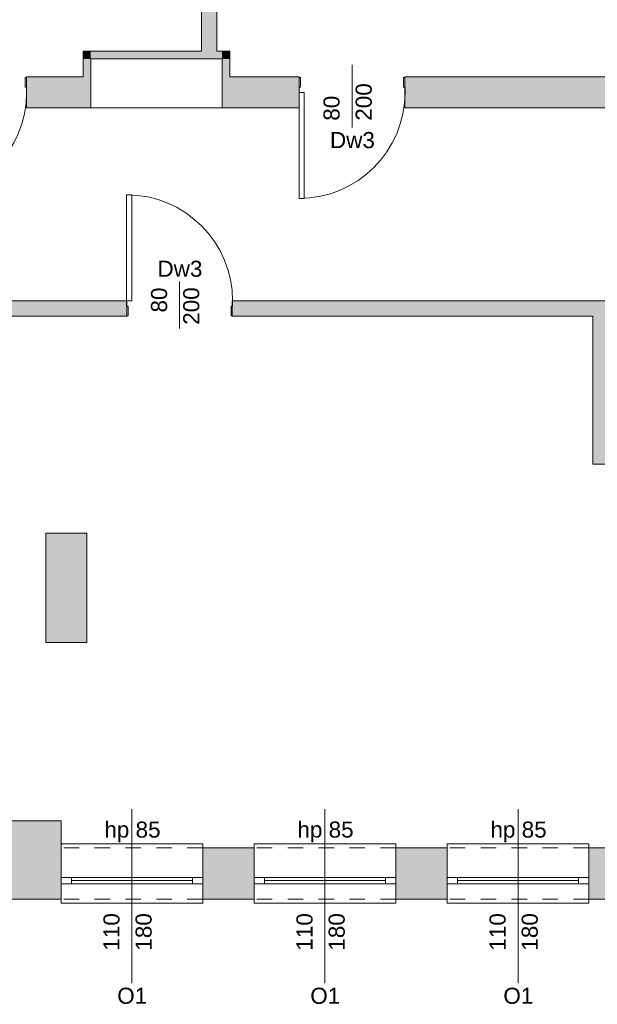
# Model space of a CAD drawing. Header units: millimetres. Extents: x 922208 to 1069538, y -182208 to -99877.
# Tile 215 of 256: x 963394 to 967882, y -140619 to -132967. Entities that reach past the tile are written whole.
import ezdxf

# ---------------------------------------------------------------- set-up
doc = ezdxf.new("R2010")
doc.units = ezdxf.units.MM
doc.header["$MEASUREMENT"] = 0
doc.linetypes.add('HIDDEN', pattern=[20, 10, -10])
doc.linetypes.add('Przerywana', pattern=[240, 120, -120])
for name, color, linetype, lineweight in [('IS_POWRÓT', 5, 'HIDDEN', 30), ('Nowe_220-A Ściany_Nr_pióra__19', 255, 'Continuous', 0), ('Nowe_220-A Ściany_Nr_pióra__23', 7, 'Continuous', 15), ('Nowe_220-A Ściany_Nr_pióra__27', 7, 'Continuous', 25), ('Nowe_220-A Ściany_Nr_pióra__3', 7, 'Continuous', 13), ('Nowe_220-A Ściany_Nr_pióra__7', 7, 'Continuous', 13), ('Nowe_450-K Stropy_Nr_pióra__21', 7, 'Continuous', 25)]:
    doc.layers.add(name, color=color, linetype=linetype, lineweight=lineweight)
doc.layers.add('Nowe_220-A Ściany_Nr_pióra__45', color=7, linetype='Continuous', lineweight=15, true_color=0x40a5ff)
doc.styles.add('STYL_AUTOMATYCZNY_1', font='arial.ttf')

# ---------------------------------------------------------------- blocks, each defined once
blk = doc.blocks.new('parter01')
at = {"layer": 'Nowe_220-A Ściany_Nr_pióra__19', "linetype": 'Continuous', "lineweight": 0}
for points in [[(964806.55073, -101276.91454), (964806.55073, -106660.02068), (964926.55073, -106660.02068), (964926.55073, -101276.91454)], [(963946.55073, -106660.02068), (963886.55073, -106660.02068), (963946.55073, -106720.02068)], [(963946.55073, -106720.02068), (963886.55073, -106660.02068), (963886.55073, -106720.02068)], [(963946.55073, -106720.02068), (964966.55073, -106720.02068), (964966.55073, -106660.02068), (963946.55073, -106660.02068)], [(964966.55073, -106720.02068), (965026.55073, -106720.02068), (965026.55073, -106660.02068)], [(964966.55073, -106720.02068), (965026.55073, -106660.02068), (964966.55073, -106660.02068)], [(963946.55073, -106860.02068), (963946.55073, -106720.02068), (963886.55073, -106720.02068), (963886.55073, -106860.02068)], [(964966.55073, -106720.02068), (964966.55073, -106860.02068), (965026.55073, -106860.02068), (965026.55073, -106720.02068)], [(963446.55069, -107100.02068), (963886.55073, -107100.02068), (963886.55073, -106860.0207), (963446.55069, -106860.0207)], [(963946.55073, -106860.02068), (963886.55073, -106860.02068), (963946.55073, -107100.02068)], [(963886.55073, -106860.02068), (963886.55073, -107100.02068), (963946.55073, -107100.02068)], [(965026.55073, -106860.02068), (964966.55073, -106860.02068), (964966.55073, -107100.02068)], [(965026.55073, -106860.02068), (964966.55073, -107100.02068), (965026.55073, -107100.02068)], [(965026.55073, -107100.02068), (965566.55072, -107100.02068), (965566.55072, -106860.02072), (965026.55073, -106860.02072)], [(966386.55077, -107100.02068), (971356.55078, -107100.02068), (971356.55078, -106860.02074), (966386.55077, -106860.02074)], [(959316.32072, -108600.02075), (959316.30494, -108720.02068), (964226.55068, -108720.02068), (964226.55068, -108600.02075)], [(970706.55073, -108600.02075), (965046.55068, -108600.02075), (965046.55068, -108720.02068), (970706.55073, -108720.02068)], [(967846.55073, -108720.02068), (967846.55073, -109870.02068), (968196.55073, -109870.02068), (968196.55073, -108720.02068)], [(963916.55073, -111256.06668), (963916.55073, -110406.06668), (963596.55073, -110406.06668), (963596.55073, -111256.06668)], [(963716.55073, -112850.02068), (963716.55073, -112640.02068), (963316.55073, -112640.02068), (963316.55073, -112850.02068)], [(963316.55072, -113250.02068), (963716.5508, -113250.02068), (963716.5508, -112850.0206), (963316.55072, -112850.0206)], [(964816.55072, -113250.02068), (965216.55063, -113250.02068), (965216.55063, -112850.02078), (964816.55072, -112850.02056)], [(966316.5508, -113250.02068), (966716.55083, -113250.02068), (966716.55083, -112850.02065), (966316.5508, -112850.02085)], [(967816.55071, -113250.02068), (968157.40113, -113250.02068), (968157.40113, -112850.0207), (967816.55071, -112850.0207)]]:
    blk.add_hatch(color=255, dxfattribs=at).paths.add_polyline_path(points)
at = {"layer": 'Nowe_220-A Ściany_Nr_pióra__23', "color": 7, "linetype": 'Continuous', "lineweight": 0}
for p, q in [((963436.55073, -106865.02068), (963436.55073, -106940.02068)), ((963446.55073, -106865.02068), (963436.55073, -106865.02068)), ((963446.55073, -106980.02068), (963446.55073, -106865.02068)), ((965566.55073, -106865.02068), (965566.55073, -106980.02068)), ((965576.55073, -106865.02068), (965566.55073, -106865.02068)), ((965576.55073, -106940.02068), (965576.55073, -106865.02068)), ((966376.55073, -106865.02068), (966376.55073, -106940.02068)), ((966386.55073, -106865.02068), (966376.55073, -106865.02068)), ((966386.55073, -106980.02068), (966386.55073, -106865.02068)), ((963436.55073, -106940.02068), (963448.55073, -106940.02068)), ((963448.55073, -106940.02068), (963448.55073, -106980.02068)), ((965564.55073, -106980.02068), (965564.55073, -106940.02068)), ((965564.55073, -106940.02068), (965576.55073, -106940.02068)), ((966376.55073, -106940.02068), (966388.55073, -106940.02068)), ((966388.55073, -106940.02068), (966388.55073, -106980.02068)), ((963448.55073, -106980.02068), (963446.55073, -106980.02068)), ((965566.55073, -106980.02068), (965564.55073, -106980.02068)), ((966388.55073, -106980.02068), (966386.55073, -106980.02068)), ((964226.55073, -108600.02068), (964224.55073, -108600.02068)), ((964224.55073, -108600.02068), (964224.55073, -108640.02068)), ((964224.55073, -108640.02068), (964236.55073, -108640.02068)), ((964226.55073, -108715.02068), (964226.55073, -108600.02068)), ((964236.55073, -108640.02068), (964236.55073, -108715.02068)), ((965036.55073, -108715.02068), (965036.55073, -108640.02068)), ((965036.55073, -108640.02068), (965048.55073, -108640.02068)), ((965048.55073, -108600.02068), (965046.55073, -108600.02068)), ((965046.55073, -108600.02068), (965046.55073, -108715.02068)), ((965048.55073, -108640.02068), (965048.55073, -108600.02068)), ((964236.55073, -108715.02068), (964226.55073, -108715.02068)), ((965046.55073, -108715.02068), (965036.55073, -108715.02068)), ((963796.55073, -113080.02068), (963716.55073, -113080.02068)), ((963796.55073, -113130.02068), (963796.55073, -113080.02068)), ((964816.55073, -113080.02068), (964736.55073, -113080.02068)), ((964736.55073, -113080.02068), (964736.55073, -113130.02068)), ((965296.55073, -113080.02068), (965216.55073, -113080.02068)), ((965296.55073, -113130.02068), (965296.55073, -113080.02068)), ((966316.55073, -113080.02068), (966236.55073, -113080.02068)), ((966236.55073, -113080.02068), (966236.55073, -113130.02068)), ((966796.55073, -113080.02068), (966716.55073, -113080.02068)), ((966796.55073, -113130.02068), (966796.55073, -113080.02068)), ((967816.55073, -113080.02068), (967736.55073, -113080.02068)), ((967736.55073, -113080.02068), (967736.55073, -113130.02068)), ((963716.55073, -113130.02068), (963796.55073, -113130.02068)), ((964736.55073, -113130.02068), (964816.55073, -113130.02068)), ((965216.55073, -113130.02068), (965296.55073, -113130.02068)), ((966236.55073, -113130.02068), (966316.55073, -113130.02068)), ((966716.55073, -113130.02068), (966796.55073, -113130.02068)), ((967736.55073, -113130.02068), (967816.55073, -113130.02068))]:
    blk.add_line(p, q, dxfattribs=at)
at = {"layer": 'Nowe_220-A Ściany_Nr_pióra__27', "color": 7, "linetype": 'Continuous', "lineweight": 0}
for p, q in [((963446.55073, -106865.02068), (963446.55073, -106860.02068)), ((963446.55073, -106865.02068), (963446.55073, -106860.02068)), ((963446.55073, -106980.02068), (963446.55073, -106865.02068)), ((963446.55073, -106980.02068), (963446.55073, -106865.02068)), ((963446.55073, -106980.02068), (963446.55073, -106865.02068)), ((965566.55073, -106865.02068), (965566.55073, -106860.02068)), ((965566.55073, -106865.02068), (965566.55073, -106860.02068)), ((965566.55073, -106980.02068), (965566.55073, -106865.02068)), ((965566.55073, -106980.02068), (965566.55073, -106865.02068)), ((965566.55073, -106980.02068), (965566.55073, -106865.02068)), ((966386.55073, -106865.02068), (966386.55073, -106860.02068)), ((966386.55073, -106865.02068), (966386.55073, -106860.02068)), ((966386.55073, -106980.02068), (966386.55073, -106865.02068)), ((966386.55073, -106980.02068), (966386.55073, -106865.02068)), ((966386.55073, -106980.02068), (966386.55073, -106865.02068)), ((963446.55073, -107100.02068), (963446.55073, -106980.02068)), ((963446.55073, -107100.02068), (963446.55073, -106980.02068)), ((965566.55073, -107100.02068), (965566.55073, -106980.02068)), ((965566.55073, -107100.02068), (965566.55073, -106980.02068)), ((966386.55073, -107100.02068), (966386.55073, -106980.02068)), ((966386.55073, -107100.02068), (966386.55073, -106980.02068)), ((964226.55073, -108600.02068), (964226.55073, -108715.02068)), ((964226.55073, -108600.02068), (964226.55073, -108715.02068)), ((964226.55073, -108600.02068), (964226.55073, -108715.02068)), ((965046.55073, -108600.02068), (965046.55073, -108715.02068)), ((965046.55073, -108600.02068), (965046.55073, -108715.02068)), ((965046.55073, -108600.02068), (965046.55073, -108715.02068)), ((964226.55073, -108715.02068), (964226.55073, -108720.02068)), ((964226.55073, -108715.02068), (964226.55073, -108720.02068)), ((965046.55073, -108715.02068), (965046.55073, -108720.02068)), ((965046.55073, -108715.02068), (965046.55073, -108720.02068)), ((963716.55073, -113080.02068), (963716.55073, -112850.02068)), ((963716.55073, -113080.02068), (963716.55073, -112850.02068)), ((964816.55073, -113080.02068), (964816.55073, -112850.02068)), ((964816.55073, -113080.02068), (964816.55073, -112850.02068)), ((965216.55073, -113080.02068), (965216.55073, -112850.02068)), ((965216.55073, -113080.02068), (965216.55073, -112850.02068)), ((966316.55073, -113080.02068), (966316.55073, -112850.02068)), ((966316.55073, -113080.02068), (966316.55073, -112850.02068)), ((966716.55073, -113080.02068), (966716.55073, -112850.02068)), ((966716.55073, -113080.02068), (966716.55073, -112850.02068)), ((967816.55073, -113080.02068), (967816.55073, -112850.02068)), ((967816.55073, -113080.02068), (967816.55073, -112850.02068)), ((963716.55073, -113130.02068), (963716.55073, -113080.02068)), ((963716.55073, -113130.02068), (963716.55073, -113080.02068)), ((963716.55073, -113130.02068), (963716.55073, -113080.02068)), ((964816.55073, -113130.02068), (964816.55073, -113080.02068)), ((964816.55073, -113130.02068), (964816.55073, -113080.02068)), ((964816.55073, -113130.02068), (964816.55073, -113080.02068)), ((965216.55073, -113130.02068), (965216.55073, -113080.02068)), ((965216.55073, -113130.02068), (965216.55073, -113080.02068)), ((965216.55073, -113130.02068), (965216.55073, -113080.02068)), ((966316.55073, -113130.02068), (966316.55073, -113080.02068)), ((966316.55073, -113130.02068), (966316.55073, -113080.02068)), ((966316.55073, -113130.02068), (966316.55073, -113080.02068)), ((966716.55073, -113130.02068), (966716.55073, -113080.02068)), ((966716.55073, -113130.02068), (966716.55073, -113080.02068)), ((966716.55073, -113130.02068), (966716.55073, -113080.02068)), ((967816.55073, -113130.02068), (967816.55073, -113080.02068)), ((967816.55073, -113130.02068), (967816.55073, -113080.02068)), ((967816.55073, -113130.02068), (967816.55073, -113080.02068)), ((963716.55073, -113250.02068), (963716.55073, -113130.02068)), ((963716.55073, -113250.02068), (963716.55073, -113130.02068)), ((964816.55073, -113250.02068), (964816.55073, -113130.02068)), ((964816.55073, -113250.02068), (964816.55073, -113130.02068)), ((965216.55073, -113250.02068), (965216.55073, -113130.02068)), ((965216.55073, -113250.02068), (965216.55073, -113130.02068)), ((966316.55073, -113250.02068), (966316.55073, -113130.02068)), ((966316.55073, -113250.02068), (966316.55073, -113130.02068)), ((966716.55073, -113250.02068), (966716.55073, -113130.02068)), ((966716.55073, -113250.02068), (966716.55073, -113130.02068)), ((967816.55073, -113250.02068), (967816.55073, -113130.02068)), ((967816.55073, -113250.02068), (967816.55073, -113130.02068))]:
    blk.add_line(p, q, dxfattribs=at)
for points in [[(964806.55073, -101276.91454), (964806.55073, -106660.02068)], [(964926.55073, -106660.02068), (964926.55073, -105160.02068)], [(963886.55073, -106660.02068), (963946.55073, -106660.02068)], [(963886.55073, -106660.02068), (963886.55073, -106860.02068)], [(964806.55073, -106660.02068), (963946.55073, -106660.02068)], [(965026.55073, -106660.02068), (964926.55073, -106660.02068)], [(965026.55073, -106660.02068), (965026.55073, -106720.02068)], [(963946.55073, -106860.02068), (963946.55073, -106720.02068)], [(963946.55073, -106720.02068), (964966.55073, -106720.02068)], [(964966.55073, -106720.02068), (964966.55073, -106860.02068)], [(965026.55073, -106860.02068), (965026.55073, -106720.02068)], [(963886.55073, -106860.02068), (963446.55069, -106860.02068)], [(963946.55073, -107100.02068), (963946.55073, -106860.02068)], [(964966.55073, -107100.02068), (964966.55073, -106860.02068)], [(965566.55072, -106860.02068), (965026.55073, -106860.02068)], [(971356.55076, -106860.02068), (966386.55077, -106860.02068)], [(963446.55067, -107100.02068), (963946.55073, -107100.02068)], [(964966.55073, -107100.02068), (965566.55078, -107100.02068)], [(966386.55071, -107100.02068), (970866.55073, -107100.02068)], [(964226.55066, -108600.02068), (961336.55073, -108600.02068)], [(970706.55073, -108600.02068), (965046.55068, -108600.02068)], [(959316.30494, -108720.02068), (964226.55066, -108720.02068)], [(965046.55068, -108720.02068), (967846.55073, -108720.02068)], [(967846.55073, -108720.02068), (967846.55073, -109870.02068)], [(967846.55073, -109870.02068), (968196.55073, -109870.02068)], [(963916.55073, -110406.06668), (963596.55073, -110406.06668)], [(963596.55073, -110406.06668), (963596.55073, -111256.06668)], [(963916.55073, -111256.06668), (963916.55073, -110406.06668)], [(963596.55073, -111256.06668), (963916.55073, -111256.06668)], [(963716.55073, -112640.02068), (963316.55073, -112640.02068)], [(963716.55073, -112850.02068), (963716.55073, -112640.02068)], [(965216.55073, -112850.02068), (964816.55073, -112850.02068)], [(966716.55073, -112850.02068), (966316.55073, -112850.02068)], [(967946.55073, -112850.02068), (967816.55073, -112850.02068)], [(963316.55073, -113250.02068), (963716.55073, -113250.02068)], [(964816.55073, -113250.02068), (965216.55073, -113250.02068)], [(966316.55073, -113250.02068), (966716.55073, -113250.02068)], [(967816.55073, -113250.02068), (968157.40111, -113250.02068)]]:
    blk.add_lwpolyline(points, dxfattribs=at)
at = {"layer": 'Nowe_220-A Ściany_Nr_pióra__3', "color": 7, "linetype": 'Continuous', "lineweight": 0}
for p, q in [((965564.55073, -107804.02068), (965564.55073, -106980.02068)), ((965564.55073, -106980.02068), (965604.55073, -106980.02068)), ((965604.55073, -106980.02068), (965604.55073, -107804.02068)), ((964224.55073, -107776.02068), (964224.55073, -108600.02068)), ((964264.55073, -107776.02068), (964224.55073, -107776.02068)), ((964264.55073, -108600.02068), (964264.55073, -107776.02068)), ((965604.55073, -107804.02068), (965564.55073, -107804.02068)), ((964224.55073, -108600.02068), (964264.55073, -108600.02068)), ((964816.55073, -112820.02068), (963716.55073, -112820.02068)), ((963716.55073, -112820.02068), (963716.55073, -112850.02068)), ((964816.55073, -112850.02068), (964816.55073, -112820.02068)), ((966316.55073, -112820.02068), (965216.55073, -112820.02068)), ((965216.55073, -112820.02068), (965216.55073, -112850.02068)), ((966316.55073, -112850.02068), (966316.55073, -112820.02068)), ((967816.55073, -112820.02068), (966716.55073, -112820.02068)), ((966716.55073, -112820.02068), (966716.55073, -112850.02068)), ((967816.55073, -112850.02068), (967816.55073, -112820.02068)), ((964736.55073, -113080.02068), (963796.55073, -113080.02068)), ((966236.55073, -113080.02068), (965296.55073, -113080.02068)), ((967736.55073, -113080.02068), (966796.55073, -113080.02068)), ((964736.55073, -113105.02068), (963796.55073, -113105.02068)), ((963796.55073, -113130.02068), (964736.55073, -113130.02068)), ((966236.55073, -113105.02068), (965296.55073, -113105.02068)), ((965296.55073, -113130.02068), (966236.55073, -113130.02068)), ((967736.55073, -113105.02068), (966796.55073, -113105.02068)), ((966796.55073, -113130.02068), (967736.55073, -113130.02068)), ((963716.55073, -113280.02068), (963716.55073, -113250.02068)), ((964816.55073, -113280.02068), (963716.55073, -113280.02068)), ((964816.55073, -113250.02068), (964816.55073, -113280.02068)), ((965216.55073, -113280.02068), (965216.55073, -113250.02068)), ((966316.55073, -113280.02068), (965216.55073, -113280.02068)), ((966316.55073, -113250.02068), (966316.55073, -113280.02068)), ((966716.55073, -113280.02068), (966716.55073, -113250.02068)), ((967816.55073, -113280.02068), (966716.55073, -113280.02068)), ((967816.55073, -113250.02068), (967816.55073, -113280.02068))]:
    blk.add_line(p, q, dxfattribs=at)
at = {"layer": 'Nowe_220-A Ściany_Nr_pióra__3', "color": 7, "linetype": 'Przerywana', "lineweight": 0}
for p, q in [((964816.55073, -112850.02068), (963716.55073, -112850.02068)), ((966316.55073, -112850.02068), (965216.55073, -112850.02068)), ((967816.55073, -112850.02068), (966716.55073, -112850.02068)), ((964816.55073, -113250.02068), (963716.55073, -113250.02068)), ((966316.55073, -113250.02068), (965216.55073, -113250.02068)), ((967816.55073, -113250.02068), (966716.55073, -113250.02068))]:
    blk.add_line(p, q, dxfattribs=at)
at = {"layer": 'Nowe_220-A Ściany_Nr_pióra__3', "color": 7, "linetype": 'Continuous', "lineweight": 0}
for centre, start, end in [((962624.55073, -106980.02068), 270, 0), ((965564.55073, -106980.02068), 270, 0), ((964224.55073, -108600.02068), 0, 90)]:
    blk.add_arc(centre, 824, start, end, dxfattribs=at)
at = {"layer": 'Nowe_220-A Ściany_Nr_pióra__45', "color": 161, "linetype": 'Continuous', "lineweight": 0, "true_color": 0x40a5ff}
for p, q in [((965976.55073, -107251.8064), (965976.55073, -106765.42011)), ((964636.55073, -108448.23497), (964636.55073, -108814.62126)), ((964266.55073, -113901.8064), (964266.55073, -112550.02068)), ((965766.55073, -113901.8064), (965766.55073, -112550.02068)), ((967266.55073, -113901.8064), (967266.55073, -112550.02068))]:
    blk.add_line(p, q, dxfattribs=at)
at = {"layer": 'Nowe_450-K Stropy_Nr_pióra__21', "color": 7, "linetype": 'Continuous', "lineweight": 0, "flags": 128}
blk.add_lwpolyline([(963946.55073, -107100.02068), (964966.55073, -107100.02068)], dxfattribs=at)
at = {"layer": 'Nowe_220-A Ściany_Nr_pióra__7', "color": 7, "linetype": 'Continuous', "lineweight": 0, "char_height": 125, "attachment_point": 7, "rotation": 90, "style": 'STYL_AUTOMATYCZNY_1'}
for s, insert in [('\\A1;{\\pql;\\pt0;\\fArial|b0|i0|c238|p0;\\W1.000000;200\\fArial|b0|i0|c238|p0;\\W1.000000;\\A1{\\H.66x;\\S^  ;}\\fArial|b0|i0|c238|p0;\\W1.000000;\\fArial|b0|i0|c238|p0;\\W1.000000;}', (966166.14293, -107200.02068)), ('\\A1;{\\pql;\\pt0;\\fArial|b0|i0|c238|p0;\\W1.000000;80\\fArial|b0|i0|c238|p0;\\W1.000000;\\A1{\\H.66x;\\S^  ;}\\fArial|b0|i0|c238|p0;\\W1.000000;\\fArial|b0|i0|c238|p0;\\W1.000000;}', (965916.14293, -107200.02068)), ('\\A1;{\\pql;\\pt0;\\fArial|b0|i0|c238|p0;\\W1.000000;80\\fArial|b0|i0|c238|p0;\\W1.000000;\\A1{\\H.66x;\\S^  ;}\\fArial|b0|i0|c238|p0;\\W1.000000;\\fArial|b0|i0|c238|p0;\\W1.000000;}', (964576.14293, -108690.70168)), ('\\A1;{\\pql;\\pt0;\\fArial|b0|i0|c238|p0;\\W1.000000;200\\fArial|b0|i0|c238|p0;\\W1.000000;\\A1{\\H.66x;\\S^  ;}\\fArial|b0|i0|c238|p0;\\W1.000000;\\fArial|b0|i0|c238|p0;\\W1.000000;}', (964826.14293, -108786.04218)), ('\\A1;{\\pql;\\pt0;\\fArial|b0|i0|c238|p0;\\W1.000000;110\\fArial|b0|i0|c238|p0;\\W1.000000;\\A1{\\H.66x;\\S^  ;}\\fArial|b0|i0|c238|p0;\\W1.000000;\\fArial|b0|i0|c238|p0;\\W1.000000;}', (964206.14293, -113650.02068)), ('\\A1;{\\pql;\\pt0;\\fArial|b0|i0|c238|p0;\\W1.000000;180\\fArial|b0|i0|c238|p0;\\W1.000000;\\A1{\\H.66x;\\S^  ;}\\fArial|b0|i0|c238|p0;\\W1.000000;\\fArial|b0|i0|c238|p0;\\W1.000000;}', (964456.14293, -113650.02068)), ('\\A1;{\\pql;\\pt0;\\fArial|b0|i0|c238|p0;\\W1.000000;110\\fArial|b0|i0|c238|p0;\\W1.000000;\\A1{\\H.66x;\\S^  ;}\\fArial|b0|i0|c238|p0;\\W1.000000;\\fArial|b0|i0|c238|p0;\\W1.000000;}', (965706.14293, -113650.02068)), ('\\A1;{\\pql;\\pt0;\\fArial|b0|i0|c238|p0;\\W1.000000;180\\fArial|b0|i0|c238|p0;\\W1.000000;\\A1{\\H.66x;\\S^  ;}\\fArial|b0|i0|c238|p0;\\W1.000000;\\fArial|b0|i0|c238|p0;\\W1.000000;}', (965956.14293, -113650.02068)), ('\\A1;{\\pql;\\pt0;\\fArial|b0|i0|c238|p0;\\W1.000000;110\\fArial|b0|i0|c238|p0;\\W1.000000;\\A1{\\H.66x;\\S^  ;}\\fArial|b0|i0|c238|p0;\\W1.000000;\\fArial|b0|i0|c238|p0;\\W1.000000;}', (967206.14293, -113650.02068)), ('\\A1;{\\pql;\\pt0;\\fArial|b0|i0|c238|p0;\\W1.000000;180\\fArial|b0|i0|c238|p0;\\W1.000000;\\A1{\\H.66x;\\S^  ;}\\fArial|b0|i0|c238|p0;\\W1.000000;\\fArial|b0|i0|c238|p0;\\W1.000000;}', (967456.14293, -113650.02068))]:
    blk.add_mtext(s, dxfattribs=dict(at, insert=insert))
at = {"layer": 'Nowe_220-A Ściany_Nr_pióra__7', "color": 7, "linetype": 'Continuous', "lineweight": 0, "char_height": 125, "attachment_point": 7, "style": 'STYL_AUTOMATYCZNY_1'}
for s, insert in [('\\A1;{\\pql;\\pt0;\\fArial|b0|i0|c238|p0;\\W1.000000;Dw3\\fArial|b0|i0|c238|p0;\\W1.000000;\\fArial|b0|i0|c238|p0;\\W1.000000;\\fArial|b0|i0|c238|p0;\\W1.000000;}', (965805.08023, -107414.69659)), ('\\A1;{\\pql;\\pt0;\\fArial|b0|i0|c238|p0;\\W1.000000;Dw3\\fArial|b0|i0|c238|p0;\\W1.000000;\\fArial|b0|i0|c238|p0;\\W1.000000;\\fArial|b0|i0|c238|p0;\\W1.000000;}', (964465.08023, -108414.69659)), ('\\A1;{\\pql;\\pt0;\\fArial|b0|i0|c238|p0;\\W1.000000;hp 85\\fArial|b0|i0|c238|p0;\\W1.000000;\\A1{\\H.66x;\\S^  ;}\\fArial|b0|i0|c238|p0;\\W1.000000;\\fArial|b0|i0|c238|p0;\\W1.000000;}', (964052.05573, -112809.08834)), ('\\A1;{\\pql;\\pt0;\\fArial|b0|i0|c238|p0;\\W1.000000;hp 85\\fArial|b0|i0|c238|p0;\\W1.000000;\\A1{\\H.66x;\\S^  ;}\\fArial|b0|i0|c238|p0;\\W1.000000;\\fArial|b0|i0|c238|p0;\\W1.000000;}', (965552.05573, -112809.08834)), ('\\A1;{\\pql;\\pt0;\\fArial|b0|i0|c238|p0;\\W1.000000;hp 85\\fArial|b0|i0|c238|p0;\\W1.000000;\\A1{\\H.66x;\\S^  ;}\\fArial|b0|i0|c238|p0;\\W1.000000;\\fArial|b0|i0|c238|p0;\\W1.000000;}', (967052.05573, -112809.08834)), ('\\A1;{\\pql;\\pt0;\\fArial|b0|i0|c238|p0;\\W1.000000;O1\\fArial|b0|i0|c238|p0;\\W1.000000;\\fArial|b0|i0|c238|p0;\\W1.000000;\\fArial|b0|i0|c238|p0;\\W1.000000;}', (964152.20898, -114064.61289)), ('\\A1;{\\pql;\\pt0;\\fArial|b0|i0|c238|p0;\\W1.000000;O1\\fArial|b0|i0|c238|p0;\\W1.000000;\\fArial|b0|i0|c238|p0;\\W1.000000;\\fArial|b0|i0|c238|p0;\\W1.000000;}', (965652.20898, -114064.61289)), ('\\A1;{\\pql;\\pt0;\\fArial|b0|i0|c238|p0;\\W1.000000;O1\\fArial|b0|i0|c238|p0;\\W1.000000;\\fArial|b0|i0|c238|p0;\\W1.000000;\\fArial|b0|i0|c238|p0;\\W1.000000;}', (967152.20898, -114064.61289))]:
    blk.add_mtext(s, dxfattribs=dict(at, insert=insert))

msp = doc.modelspace()

# ---------------------------------------------------------------- block references
at = {"layer": 'IS_POWRÓT', "color": 27, "linetype": 'ByBlock', "lineweight": 30}
msp.add_blockref('parter01', (0, -26552.1), dxfattribs=at)

doc.saveas('drawing.dxf')
